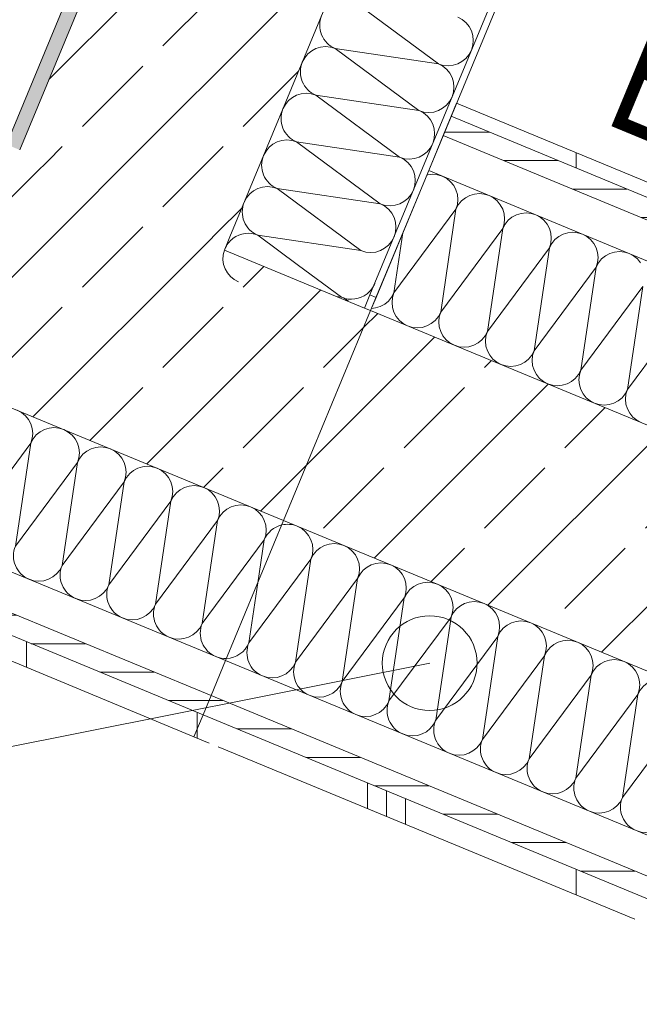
# Model space of a CAD drawing. Header units: metres. Extents: x -89 to 754, y -195 to 69.
# Tile 57 of 211: x 7.613 to 8.267, y -11.661 to -10.621. Entities that reach past the tile are written whole.
import ezdxf

# ---------------------------------------------------------------- set-up
doc = ezdxf.new("R2010")
doc.units = ezdxf.units.M
doc.header["$MEASUREMENT"] = 0
for name, color, linetype in [('10 Fassade', 7, 'Continuous'), ('70 Entwässerung_Regenwasser', 7, 'Continuous'), ('95 Ausführungsplanung Bemaßung', 7, 'Continuous'), ('Neubau_10 Wand außen', 7, 'Continuous')]:
    doc.layers.add(name, color=color, linetype=linetype)
doc.styles.add('ERSTELLTER_STIL_3', font='ARIALN.TTF')
doc.dimstyles.new('ERSTELLTER_STIL__4', dxfattribs={"dimtxt": 0.15, "dimasz": 0.095143, "dimexe": 0.18, "dimexo": 0.0625, "dimgap": 0, "dimtad": 1, "dimzin": 0, "dimdsep": 46, "dimtxsty": 'ERSTELLTER_STIL_3', "dimblk": 'ARROWHEAD_6', "dimblk1": 'ARROWHEAD_6', "dimblk2": 'ARROWHEAD_6', "dimcen": 0.09, "dimse1": 1, "dimse2": 1, "dimclrd": 7, "dimclre": 7, "dimclrt": 7, "dimazin": 0, "dimtfac": 1, "dimtdec": 4, "dimtmove": 0, "dimatfit": 3, "dimfxl": 1, "dimtolj": 1, "dimtzin": 0, "dimarcsym": 0})
pattern_1 = [(90, (0.02, 0), (-0.4, 0), []), (90, (0, 0), (-0.4, 0), []), (90, (-0.02, 0), (-0.4, 0), []), (90, (0.2, 1), (-0.2, 0), [])]
pattern_2 = [(0, (0, 0), (0, 0.03), [])]
pattern_3 = [(45, (0, 0), (-0.0848528, 0.0848528), []), (45, (-0.04243, 0.04243), (-0.0848528, 0.0848528), [0.09, -0.03])]
pattern_4 = [(45, (0, 0), (-0.01767767, 0.01767767), [0, -0.025])]

# ---------------------------------------------------------------- blocks, each defined once
blk = doc.blocks.new('*X166')
at = {"layer": 'Neubau_10 Wand außen', "color": 8, "linetype": 'Continuous', "lineweight": 9}
for p, q in [((7.8549, -11.2791), (7.9204, -11.1908)), ((7.9042, -11.2996), (7.9204, -11.1908)), ((7.8549, -11.2791), (7.8644, -11.2156)), ((7.9042, -11.2996), (7.9696, -11.2112)), ((7.9535, -11.32), (7.9696, -11.2112)), ((7.9535, -11.32), (8.0189, -11.2316)), ((8.0027, -11.3404), (8.0189, -11.2316)), ((8.0027, -11.3404), (8.0682, -11.252)), ((8.052, -11.3608), (8.0682, -11.252)), ((8.052, -11.3608), (8.1175, -11.2724)), ((8.1013, -11.3812), (8.1175, -11.2724)), ((8.1013, -11.3812), (8.1667, -11.2929)), ((8.1506, -11.4016), (8.1667, -11.2929)), ((8.1506, -11.4016), (8.216, -11.3133)), ((8.1998, -11.422), (8.216, -11.3133)), ((8.1998, -11.422), (8.2653, -11.3337)), ((8.2491, -11.4424), (8.2653, -11.3337)), ((8.2491, -11.4424), (8.3146, -11.3541))]:
    blk.add_line(p, q, dxfattribs=at)
for centre, start, end in [((7.8957, -11.1806), 67.5, 103.2317), ((7.8957, -11.1806), 337.5, 67.5), ((7.945, -11.201), 67.5, 157.5), ((7.945, -11.201), 337.5, 67.5), ((7.9943, -11.2214), 67.5, 157.5), ((7.9943, -11.2214), 337.5, 67.5), ((8.0436, -11.2418), 67.5, 157.5), ((8.0436, -11.2418), 337.5, 67.5), ((8.0928, -11.2622), 67.5, 157.5), ((8.0928, -11.2622), 337.5, 67.5), ((8.1421, -11.2826), 67.5, 157.5), ((8.1421, -11.2826), 337.5, 67.5), ((8.1914, -11.3031), 67.5, 157.5), ((8.1914, -11.3031), 337.5, 67.5), ((7.8303, -11.2689), 272.083, 337.5), ((7.8795, -11.2894), 157.5, 247.5), ((8.2406, -11.3235), 67.5, 157.5), ((8.2406, -11.3235), 337.5, 67.5), ((7.8795, -11.2894), 247.5, 337.5), ((7.9288, -11.3098), 157.5, 247.5), ((7.9288, -11.3098), 247.5, 337.5), ((7.9781, -11.3302), 157.5, 247.5), ((8.2899, -11.3439), 67.5, 157.5), ((7.9781, -11.3302), 247.5, 337.5), ((8.0274, -11.3506), 157.5, 247.5), ((8.0274, -11.3506), 247.5, 337.5), ((8.0766, -11.371), 157.5, 247.5), ((8.0766, -11.371), 247.5, 337.5), ((8.1259, -11.3914), 157.5, 247.5), ((8.1259, -11.3914), 247.5, 337.5), ((8.1752, -11.4118), 157.5, 247.5), ((8.1752, -11.4118), 247.5, 337.5), ((8.2245, -11.4322), 157.5, 247.5), ((8.2245, -11.4322), 247.5, 337.5), ((8.2737, -11.4526), 157.5, 247.5), ((8.2737, -11.4526), 247.5, 337.5)]:
    blk.add_arc(centre, 0.0267, start, end, dxfattribs=at)
blk = doc.blocks.new('*X167')
at = {"layer": 'Neubau_10 Wand außen', "color": 8, "linetype": 'Continuous', "lineweight": 9}
for p, q in [((8.0436, -10.7849), (8.0427, -10.7852)), ((8.0488, -10.7844), (8.0436, -10.7849)), ((8.054, -10.7849), (8.0488, -10.7844)), ((8.059, -10.7864), (8.054, -10.7849)), ((8.0636, -10.7889), (8.059, -10.7864)), ((8.0677, -10.7922), (8.0636, -10.7889)), ((8.071, -10.7962), (8.0677, -10.7922)), ((8.0734, -10.8008), (8.071, -10.7962)), ((8.075, -10.8058), (8.0734, -10.8008)), ((8.0755, -10.811), (8.075, -10.8058)), ((8.0833, -10.8093), (8.0792, -10.8126)), ((8.0879, -10.8068), (8.0833, -10.8093)), ((8.0929, -10.8053), (8.0879, -10.8068)), ((8.0981, -10.8048), (8.0929, -10.8053)), ((8.1033, -10.8053), (8.0981, -10.8048)), ((8.1083, -10.8068), (8.1033, -10.8053)), ((8.1129, -10.8093), (8.1083, -10.8068)), ((8.1169, -10.8126), (8.1129, -10.8093)), ((8.008, -10.9096), (8.0734, -10.8213)), ((8.0573, -10.93), (8.0734, -10.8213)), ((8.0734, -10.8213), (8.075, -10.8163)), ((8.0759, -10.8166), (8.0734, -10.8213)), ((8.075, -10.8163), (8.0755, -10.811)), ((8.0792, -10.8126), (8.0759, -10.8166)), ((8.1202, -10.8166), (8.1169, -10.8126)), ((8.1227, -10.8213), (8.1202, -10.8166)), ((8.1242, -10.8263), (8.1227, -10.8213)), ((8.1247, -10.8315), (8.1242, -10.8263)), ((8.1242, -10.8367), (8.1247, -10.8315)), ((8.1325, -10.8297), (8.1285, -10.833)), ((8.1371, -10.8272), (8.1325, -10.8297)), ((8.1421, -10.8257), (8.1371, -10.8272)), ((8.1473, -10.8252), (8.1421, -10.8257)), ((8.1526, -10.8257), (8.1473, -10.8252)), ((8.1576, -10.8272), (8.1526, -10.8257)), ((8.1622, -10.8297), (8.1576, -10.8272)), ((8.1662, -10.833), (8.1622, -10.8297)), ((8.0573, -10.93), (8.1227, -10.8417)), ((8.1065, -10.9504), (8.1227, -10.8417)), ((8.1227, -10.8417), (8.1242, -10.8367)), ((8.1252, -10.8371), (8.1227, -10.8417)), ((8.1285, -10.833), (8.1252, -10.8371)), ((8.1695, -10.8371), (8.1662, -10.833)), ((8.172, -10.8417), (8.1695, -10.8371)), ((8.1735, -10.8467), (8.172, -10.8417)), ((8.008, -10.9096), (8.0174, -10.8461)), ((8.174, -10.8519), (8.1735, -10.8467)), ((8.1735, -10.8571), (8.174, -10.8519)), ((8.1818, -10.8501), (8.1778, -10.8534)), ((8.1864, -10.8476), (8.1818, -10.8501)), ((8.1914, -10.8461), (8.1864, -10.8476)), ((8.1966, -10.8456), (8.1914, -10.8461)), ((8.2018, -10.8461), (8.1966, -10.8456)), ((8.2068, -10.8476), (8.2018, -10.8461)), ((8.2114, -10.8501), (8.2068, -10.8476)), ((8.2155, -10.8534), (8.2114, -10.8501)), ((8.1065, -10.9504), (8.172, -10.8621)), ((8.1558, -10.9708), (8.172, -10.8621)), ((8.172, -10.8621), (8.1735, -10.8571)), ((8.1745, -10.8575), (8.172, -10.8621)), ((8.1778, -10.8534), (8.1745, -10.8575)), ((8.2188, -10.8575), (8.2155, -10.8534)), ((8.2213, -10.8621), (8.2188, -10.8575)), ((8.2228, -10.8671), (8.2213, -10.8621)), ((8.2233, -10.8723), (8.2228, -10.8671)), ((8.2228, -10.8775), (8.2233, -10.8723)), ((8.2311, -10.8705), (8.227, -10.8738)), ((8.2357, -10.8681), (8.2311, -10.8705)), ((8.2407, -10.8665), (8.2357, -10.8681)), ((8.2459, -10.866), (8.2407, -10.8665)), ((8.2511, -10.8665), (8.2459, -10.866)), ((8.2561, -10.8681), (8.2511, -10.8665)), ((8.2607, -10.8705), (8.2561, -10.8681)), ((8.2648, -10.8738), (8.2607, -10.8705)), ((8.1558, -10.9708), (8.2213, -10.8825)), ((8.2051, -10.9912), (8.2213, -10.8825)), ((8.2213, -10.8825), (8.2228, -10.8775)), ((8.2237, -10.8779), (8.2213, -10.8825)), ((8.227, -10.8738), (8.2237, -10.8779)), ((8.2681, -10.8779), (8.2648, -10.8738)), ((8.2051, -10.9912), (8.2705, -10.9029)), ((8.2544, -11.0116), (8.2705, -10.9029)), ((8.0022, -10.9182), (8.0055, -10.9142)), ((8.0055, -10.9142), (8.008, -10.9096)), ((8.0065, -10.9146), (8.006, -10.9198)), ((8.008, -10.9096), (8.0065, -10.9146)), ((7.9885, -10.9255), (7.9936, -10.924)), ((7.9936, -10.924), (7.9982, -10.9216)), ((7.9982, -10.9216), (8.0022, -10.9182)), ((8.006, -10.9198), (8.0065, -10.925)), ((8.0065, -10.925), (8.008, -10.93)), ((8.2544, -11.0116), (8.3198, -10.9233)), ((7.9843, -10.926), (7.9885, -10.9255)), ((8.008, -10.93), (8.0104, -10.9346)), ((8.0104, -10.9346), (8.0138, -10.9387)), ((8.0515, -10.9387), (8.0548, -10.9346)), ((8.0548, -10.9346), (8.0573, -10.93)), ((8.0557, -10.935), (8.0552, -10.9402)), ((8.0573, -10.93), (8.0557, -10.935)), ((8.0138, -10.9387), (8.0178, -10.942)), ((8.0178, -10.942), (8.0224, -10.9444)), ((8.0224, -10.9444), (8.0274, -10.946)), ((8.0274, -10.946), (8.0326, -10.9465)), ((8.0326, -10.9465), (8.0378, -10.946)), ((8.0378, -10.946), (8.0428, -10.9444)), ((8.0428, -10.9444), (8.0474, -10.942)), ((8.0474, -10.942), (8.0515, -10.9387)), ((8.0552, -10.9402), (8.0557, -10.9454)), ((8.0557, -10.9454), (8.0573, -10.9504)), ((8.0573, -10.9504), (8.0597, -10.955)), ((8.0597, -10.955), (8.063, -10.9591)), ((8.1007, -10.9591), (8.1041, -10.955)), ((8.1041, -10.955), (8.1065, -10.9504)), ((8.105, -10.9554), (8.1045, -10.9606)), ((8.1065, -10.9504), (8.105, -10.9554)), ((8.063, -10.9591), (8.0671, -10.9624)), ((8.0671, -10.9624), (8.0717, -10.9648)), ((8.0717, -10.9648), (8.0767, -10.9664)), ((8.0767, -10.9664), (8.0819, -10.9669)), ((8.0819, -10.9669), (8.0871, -10.9664)), ((8.0871, -10.9664), (8.0921, -10.9648)), ((8.0921, -10.9648), (8.0967, -10.9624)), ((8.0967, -10.9624), (8.1007, -10.9591)), ((8.1045, -10.9606), (8.105, -10.9658)), ((8.105, -10.9658), (8.1065, -10.9708)), ((8.1065, -10.9708), (8.109, -10.9754)), ((8.109, -10.9754), (8.1123, -10.9795)), ((8.15, -10.9795), (8.1533, -10.9754)), ((8.1533, -10.9754), (8.1558, -10.9708)), ((8.1543, -10.9758), (8.1538, -10.981)), ((8.1558, -10.9708), (8.1543, -10.9758)), ((8.1123, -10.9795), (8.1164, -10.9828)), ((8.1164, -10.9828), (8.121, -10.9853)), ((8.121, -10.9853), (8.126, -10.9868)), ((8.126, -10.9868), (8.1312, -10.9873)), ((8.1312, -10.9873), (8.1364, -10.9868)), ((8.1364, -10.9868), (8.1414, -10.9853)), ((8.1414, -10.9853), (8.146, -10.9828)), ((8.146, -10.9828), (8.15, -10.9795)), ((8.1538, -10.981), (8.1543, -10.9862)), ((8.1543, -10.9862), (8.1558, -10.9912)), ((8.1558, -10.9912), (8.1583, -10.9958)), ((8.1583, -10.9958), (8.1616, -10.9999)), ((8.1993, -10.9999), (8.2026, -10.9958)), ((8.2026, -10.9958), (8.2051, -10.9912)), ((8.2036, -10.9962), (8.203, -11.0014)), ((8.2051, -10.9912), (8.2036, -10.9962)), ((8.1616, -10.9999), (8.1656, -11.0032)), ((8.1656, -11.0032), (8.1702, -11.0057)), ((8.1702, -11.0057), (8.1752, -11.0072)), ((8.1752, -11.0072), (8.1804, -11.0077)), ((8.1804, -11.0077), (8.1856, -11.0072)), ((8.1856, -11.0072), (8.1906, -11.0057)), ((8.1906, -11.0057), (8.1953, -11.0032)), ((8.1953, -11.0032), (8.1993, -10.9999)), ((8.203, -11.0014), (8.2036, -11.0066)), ((8.2036, -11.0066), (8.2051, -11.0116)), ((8.2051, -11.0116), (8.2075, -11.0163)), ((8.2075, -11.0163), (8.2109, -11.0203)), ((8.2486, -11.0203), (8.2519, -11.0163)), ((8.2519, -11.0163), (8.2544, -11.0116)), ((8.2528, -11.0166), (8.2523, -11.0218)), ((8.2544, -11.0116), (8.2528, -11.0166)), ((8.2109, -11.0203), (8.2149, -11.0236)), ((8.2149, -11.0236), (8.2195, -11.0261)), ((8.2195, -11.0261), (8.2245, -11.0276)), ((8.2245, -11.0276), (8.2297, -11.0281)), ((8.2297, -11.0281), (8.2349, -11.0276)), ((8.2349, -11.0276), (8.2399, -11.0261)), ((8.2399, -11.0261), (8.2445, -11.0236)), ((8.2445, -11.0236), (8.2486, -11.0203)), ((8.2523, -11.0218), (8.2528, -11.0271)), ((8.2528, -11.0271), (8.2544, -11.0321)), ((8.2544, -11.0321), (8.2568, -11.0367)), ((8.2568, -11.0367), (8.2601, -11.0407)), ((8.2601, -11.0407), (8.2642, -11.044)), ((8.2642, -11.044), (8.2688, -11.0465))]:
    blk.add_line(p, q, dxfattribs=at)
blk = doc.blocks.new('*X193')
at = {"layer": 'Neubau_10 Wand außen', "color": 8, "linetype": 'Continuous', "lineweight": 9}
for p, q in [((7.5593, -11.1567), (7.6247, -11.0683)), ((7.6085, -11.1771), (7.6247, -11.0683)), ((7.6085, -11.1771), (7.674, -11.0888)), ((7.6578, -11.1975), (7.674, -11.0888)), ((7.6578, -11.1975), (7.7233, -11.1092)), ((7.7071, -11.2179), (7.7233, -11.1092)), ((7.7071, -11.2179), (7.7725, -11.1296)), ((7.7564, -11.2383), (7.7725, -11.1296)), ((7.7564, -11.2383), (7.8218, -11.15)), ((7.8056, -11.2587), (7.8218, -11.15)), ((7.8056, -11.2587), (7.8711, -11.1704)), ((7.8644, -11.2156), (7.8711, -11.1704))]:
    blk.add_line(p, q, dxfattribs=at)
for centre, start, end in [((7.6001, -11.0581), 337.5, 67.5), ((7.6494, -11.0786), 67.5, 157.5), ((7.6494, -11.0786), 337.5, 67.5), ((7.6986, -11.099), 67.5, 157.5), ((7.6986, -11.099), 337.5, 67.5), ((7.7479, -11.1194), 67.5, 157.5), ((7.7479, -11.1194), 337.5, 67.5), ((7.7972, -11.1398), 67.5, 157.5), ((7.7972, -11.1398), 337.5, 67.5), ((7.8465, -11.1602), 67.5, 157.5), ((7.8465, -11.1602), 337.5, 67.5), ((7.8957, -11.1806), 103.2316, 157.5), ((7.6332, -11.1873), 157.5, 247.5), ((7.6332, -11.1873), 247.5, 337.5), ((7.6825, -11.2077), 157.5, 247.5), ((7.6825, -11.2077), 247.5, 337.5), ((7.7317, -11.2281), 157.5, 247.5), ((7.7317, -11.2281), 247.5, 337.5), ((7.781, -11.2485), 157.5, 247.5), ((7.781, -11.2485), 247.5, 337.5), ((7.8303, -11.2689), 157.5, 247.5), ((7.8303, -11.2689), 247.5, 272.0829)]:
    blk.add_arc(centre, 0.0267, start, end, dxfattribs=at)
blk = doc.blocks.new('*X289')
at = {"layer": 'Neubau_10 Wand außen', "color": 8, "linetype": 'Continuous', "lineweight": 9}
for q in [(7.9074, -10.8806), (7.9475, -10.9134)]:
    blk.add_line((7.9528, -10.9142), q, dxfattribs=at)
for centre, start, end in [((7.8542, -10.8734), 126.5778, 157.5), ((7.8542, -10.8734), 160.2872, 247.5), ((7.963, -10.8896), 247.5, 308.4137), ((7.9426, -10.9388), 49.5588, 67.5)]:
    blk.add_arc(centre, 0.0267, start, end, dxfattribs=at)
blk = doc.blocks.new('*X290')
at = {"layer": 'Neubau_10 Wand außen', "color": 8, "linetype": 'Continuous', "lineweight": 9}
for p, q in [((8.0548, -10.6678), (7.9665, -10.6024)), ((8.0548, -10.6678), (7.9461, -10.6516)), ((8.0344, -10.7171), (7.9461, -10.6516)), ((8.0344, -10.7171), (7.9257, -10.7009)), ((8.014, -10.7664), (7.9257, -10.7009)), ((8.014, -10.7664), (7.9053, -10.7502)), ((7.9936, -10.8156), (7.9053, -10.7502)), ((7.9936, -10.8156), (7.8849, -10.7995)), ((7.9732, -10.8649), (7.8849, -10.7995)), ((7.9732, -10.8649), (7.8644, -10.8487)), ((7.9074, -10.8806), (7.8644, -10.8487))]:
    blk.add_line(p, q, dxfattribs=at)
for centre, start, end in [((7.9563, -10.627), 157.5, 247.5), ((8.065, -10.6432), 337.5, 67.5), ((7.9359, -10.6763), 67.5, 157.5), ((8.065, -10.6432), 247.5, 337.5), ((7.9359, -10.6763), 157.5, 247.5), ((8.0446, -10.6925), 337.5, 67.5), ((7.9155, -10.7256), 67.5, 157.5), ((8.0446, -10.6925), 247.5, 337.5), ((7.9155, -10.7256), 157.5, 247.5), ((8.0242, -10.7417), 337.5, 67.5), ((7.8951, -10.7748), 67.5, 157.5), ((8.0242, -10.7417), 247.5, 337.5), ((7.8951, -10.7748), 157.5, 247.5), ((8.0038, -10.791), 337.5, 67.5), ((7.8746, -10.8241), 67.5, 157.5), ((8.0038, -10.791), 247.5, 337.5), ((7.8746, -10.8241), 157.5, 247.5), ((7.9834, -10.8403), 337.5, 67.5), ((7.8542, -10.8734), 67.5, 126.578), ((7.9834, -10.8403), 247.5, 337.5), ((7.963, -10.8896), 308.4137, 337.5)]:
    blk.add_arc(centre, 0.0267, start, end, dxfattribs=at)
blk = doc.blocks.new('*D698')
at = {"layer": '95 Ausführungsplanung Bemaßung', "color": 7, "linetype": 'Continuous', "lineweight": 9}
for p, q in [((-8.1158, -6.9947), (-8.0439, -6.8212)), ((-8.1492, -6.8792), (-8.0798, -6.908)), ((-8.0144, -6.8809), (-8.1453, -6.9351)), ((-8.0798, -6.908), (8.1315, -13.6229)), ((8.0955, -13.7097), (8.1674, -13.5362)), ((8.066, -13.65), (8.1969, -13.5958)), ((8.1315, -13.6229), (8.2009, -13.6517))]:
    blk.add_line(p, q, dxfattribs=at)
at = {"layer": '95 Ausführungsplanung Bemaßung', "color": 7, "lineweight": 9, "insert": (-0.2063, -10.1746), "char_height": 0.15, "attachment_point": 7, "rotation": 337.5, "style": 'ERSTELLTER_STIL_3'}
blk.add_mtext('\\A1;{\\pql;\\fArial Narrow|b0|i0|c0|p0;\\W1.000000;17,54\\fArial Narrow|b0|i0|c0|p0;\\W1.000000;\\A1{\\H.66x;\\S5^  ;}}', dxfattribs=at)
blk = doc.blocks.new('ARROWHEAD_6')
at = {"color": 0, "linetype": 'Continuous', "lineweight": 0}
for p, q in [((-0.5, -0.5), (0.5, 0.5)), ((0, 0), (-1, 0))]:
    blk.add_line(p, q, dxfattribs=at)
blk = doc.blocks.new('*D716')
at = {"layer": '95 Ausführungsplanung Bemaßung', "color": 7, "linetype": 'Continuous', "lineweight": 9}
for p, q in [((5.3565, -11.6076), (6.2896, -11.9941)), ((6.2537, -12.0808), (6.3255, -11.9073)), ((6.355, -11.967), (6.2242, -12.0212)), ((6.2896, -11.9941), (8.4376, -12.8838)), ((8.4017, -12.9706), (8.4735, -12.7971)), ((8.3722, -12.9109), (8.503, -12.8567)), ((8.4376, -12.8838), (8.507, -12.9126))]:
    blk.add_line(p, q, dxfattribs=at)
at = {"layer": '95 Ausführungsplanung Bemaßung', "color": 7, "lineweight": 9, "insert": (7.1761, -12.3666), "char_height": 0.15, "attachment_point": 7, "rotation": 337.5, "style": 'ERSTELLTER_STIL_3'}
blk.add_mtext('\\A1;{\\pql;\\fArial Narrow|b0|i0|c0|p0;\\W1.000000;2,32\\fArial Narrow|b0|i0|c0|p0;\\W1.000000;\\A1{\\H.66x;\\S5^  ;}}', dxfattribs=at)
blk = doc.blocks.new('*D717')
at = {"layer": '95 Ausführungsplanung Bemaßung', "color": 7, "linetype": 'Continuous', "lineweight": 9}
for p, q in [((-7.9627, -6.6252), (-7.8908, -6.4517)), ((-7.9962, -6.5097), (-7.9268, -6.5384)), ((-7.8613, -6.5113), (-7.9922, -6.5655)), ((-7.9268, -6.5384), (-7.6986, -6.6329)), ((-7.6331, -6.6058), (-7.764, -6.66)), ((-7.6986, -6.6329), (8.0563, -13.1588))]:
    blk.add_line(p, q, dxfattribs=at)
at = {"layer": '95 Ausführungsplanung Bemaßung', "color": 7, "lineweight": 9, "insert": (-8.2014, -6.3993), "char_height": 0.15, "attachment_point": 7, "rotation": 337.5, "style": 'ERSTELLTER_STIL_3'}
blk.add_mtext('\\A1;{\\pql;\\fArial Narrow|b0|i0|c0|p0;\\W1.000000;24\\fArial Narrow|b0|i0|c0|p0;\\W1.000000;\\A1{\\H.66x;\\S5^  ;}}', dxfattribs=at)
blk = doc.blocks.new('*D718')
at = {"layer": '95 Ausführungsplanung Bemaßung', "color": 7, "linetype": 'Continuous', "lineweight": 9}
for p, q in [((-7.9268, -6.5384), (-7.6986, -6.6329)), ((-7.7345, -6.7197), (-7.6626, -6.5462)), ((-7.6331, -6.6058), (-7.764, -6.66)), ((-7.6986, -6.6329), (8.0563, -13.1588)), ((8.1218, -13.1317), (7.9909, -13.1859))]:
    blk.add_line(p, q, dxfattribs=at)
at = {"layer": '95 Ausführungsplanung Bemaßung', "color": 7, "lineweight": 9, "char_height": 0.15, "attachment_point": 7, "rotation": 337.5, "style": 'ERSTELLTER_STIL_3'}
for s, insert in [('\\A1;{\\pql;\\fArial Narrow|b0|i0|c0|p0;\\W1.000000;17,05\\fArial Narrow|b0|i0|c0|p0;\\W1.000000;\\A1{\\H.66x;\\S5^  ;}}', (-0.0532, -9.8051)), ('\\A1;{\\pql;\\fArial Narrow|b0|i0|c0|p0;\\W1.000000;24\\fArial Narrow|b0|i0|c0|p0;\\W1.000000;\\A1{\\H.66x;\\S5^  ;}}', (7.7817, -13.0198))]:
    blk.add_mtext(s, dxfattribs=dict(at, insert=insert))
blk = doc.blocks.new('*D719')
at = {"layer": '95 Ausführungsplanung Bemaßung', "color": 7, "linetype": 'Continuous', "lineweight": 9}
for p, q in [((-7.6986, -6.6329), (8.0563, -13.1588)), ((8.0204, -13.2456), (8.0923, -13.0721)), ((8.1218, -13.1317), (7.9909, -13.1859)), ((8.0563, -13.1588), (8.2845, -13.2534)), ((8.2486, -13.3401), (8.3205, -13.1666)), ((8.2191, -13.2805), (8.35, -13.2263)), ((8.2845, -13.2534), (8.3539, -13.2821))]:
    blk.add_line(p, q, dxfattribs=at)
blk = doc.blocks.new('*D721')
at = {"layer": '95 Ausführungsplanung Bemaßung', "color": 7, "linetype": 'Continuous', "lineweight": 9}
for p, q in [((10.3122, -12.1527), (10.404, -11.9309)), ((10.2851, -12.0872), (10.3393, -12.2181)), ((10.2177, -12.3809), (10.3122, -12.1527)), ((10.1906, -12.3154), (10.2448, -12.4463)), ((10.3044, -12.4168), (10.1309, -12.3449)), ((10.1889, -12.4503), (10.2177, -12.3809))]:
    blk.add_line(p, q, dxfattribs=at)
at = {"layer": '95 Ausführungsplanung Bemaßung', "color": 7, "lineweight": 9, "insert": (10.0786, -12.6555), "char_height": 0.15, "attachment_point": 7, "rotation": 67.5, "style": 'ERSTELLTER_STIL_3'}
blk.add_mtext('\\A1;{\\pql;\\fArial Narrow|b0|i0|c0|p0;\\W1.000000;24\\fArial Narrow|b0|i0|c0|p0;\\W1.000000;\\A1{\\H.66x;\\S5^  ;}}', dxfattribs=at)
blk = doc.blocks.new('*D722')
at = {"layer": '95 Ausführungsplanung Bemaßung', "color": 7, "linetype": 'Continuous', "lineweight": 9}
for p, q in [((10.404, -11.9309), (10.4947, -11.712)), ((10.3769, -11.8655), (10.4311, -11.9964)), ((10.4908, -11.9669), (10.3173, -11.895)), ((10.3122, -12.1527), (10.404, -11.9309)), ((10.2851, -12.0872), (10.3393, -12.2181)), ((10.3989, -12.1886), (10.2255, -12.1167)), ((10.2177, -12.3809), (10.3122, -12.1527))]:
    blk.add_line(p, q, dxfattribs=at)
at = {"layer": '95 Ausführungsplanung Bemaßung', "color": 7, "lineweight": 9, "insert": (10.0994, -12.0392), "char_height": 0.15, "attachment_point": 7, "rotation": 67.5, "style": 'ERSTELLTER_STIL_3'}
blk.add_mtext('\\A1;{\\pql;\\fArial Narrow|b0|i0|c0|p0;\\W1.000000;24}', dxfattribs=at)
blk = doc.blocks.new('*D723')
at = {"layer": '95 Ausführungsplanung Bemaßung', "color": 7, "linetype": 'Continuous', "lineweight": 9}
for p, q in [((10.4947, -11.712), (14.3782, -2.3365)), ((10.4676, -11.6466), (10.5218, -11.7774)), ((10.5815, -11.7479), (10.408, -11.6761)), ((10.404, -11.9309), (10.4947, -11.712)), ((10.3769, -11.8655), (10.4311, -11.9964))]:
    blk.add_line(p, q, dxfattribs=at)
blk = doc.blocks.new('*D727')
at = {"layer": '95 Ausführungsplanung Bemaßung', "color": 7, "linetype": 'Continuous', "lineweight": 9}
for p, q in [((9.9426, -11.9996), (10.0345, -11.7779)), ((9.9155, -11.9342), (9.9697, -12.065)), ((9.8481, -12.2278), (9.9426, -11.9996)), ((9.821, -12.1624), (9.8752, -12.2932)), ((9.9349, -12.2637), (9.7614, -12.1919)), ((9.8194, -12.2972), (9.8481, -12.2278))]:
    blk.add_line(p, q, dxfattribs=at)
at = {"layer": '95 Ausführungsplanung Bemaßung', "color": 7, "lineweight": 9, "insert": (9.7091, -12.5025), "char_height": 0.15, "attachment_point": 7, "rotation": 67.5, "style": 'ERSTELLTER_STIL_3'}
blk.add_mtext('\\A1;{\\pql;\\fArial Narrow|b0|i0|c0|p0;\\W1.000000;24\\fArial Narrow|b0|i0|c0|p0;\\W1.000000;\\A1{\\H.66x;\\S5^  ;}}', dxfattribs=at)
blk = doc.blocks.new('*D728')
at = {"layer": '95 Ausführungsplanung Bemaßung', "color": 7, "linetype": 'Continuous', "lineweight": 9}
for p, q in [((10.0345, -11.7779), (11.039, -9.3527)), ((10.0074, -11.7124), (10.0616, -11.8433)), ((9.9426, -11.9996), (10.0345, -11.7779)), ((9.9155, -11.9342), (9.9697, -12.065)), ((10.0294, -12.0355), (9.8559, -11.9637)), ((9.8481, -12.2278), (9.9426, -11.9996))]:
    blk.add_line(p, q, dxfattribs=at)
blk = doc.blocks.new('*D729')
at = {"layer": '95 Ausführungsplanung Bemaßung', "color": 7, "linetype": 'Continuous', "lineweight": 9}
for p, q in [((11.039, -9.3527), (12.9563, -4.724)), ((11.0119, -9.2873), (11.0661, -9.4181)), ((11.1258, -9.3886), (10.9523, -9.3168)), ((10.0345, -11.7779), (11.039, -9.3527)), ((10.0074, -11.7124), (10.0616, -11.8433)), ((10.1212, -11.8138), (9.9477, -11.7419)), ((9.9426, -11.9996), (10.0345, -11.7779))]:
    blk.add_line(p, q, dxfattribs=at)
at = {"layer": '95 Ausführungsplanung Bemaßung', "color": 7, "lineweight": 9, "char_height": 0.15, "attachment_point": 7, "rotation": 67.5, "style": 'ERSTELLTER_STIL_3'}
for s, insert in [('\\A1;{\\pql;\\fArial Narrow|b0|i0|c0|p0;\\W1.000000;2,62\\fArial Narrow|b0|i0|c0|p0;\\W1.000000;\\A1{\\H.66x;\\S5^  ;}}', (10.4644, -10.7527)), ('\\A1;{\\pql;\\fArial Narrow|b0|i0|c0|p0;\\W1.000000;24}', (10.0259, -11.7201))]:
    blk.add_mtext(s, dxfattribs=dict(at, insert=insert))
blk = doc.blocks.new('*D863')
at = {"layer": '95 Ausführungsplanung Bemaßung', "color": 7, "linetype": 'Continuous', "lineweight": 9}
for p, q in [((7.8116, -10.2795), (8.0333, -10.3713)), ((7.9974, -10.4581), (8.0693, -10.2846)), ((8.0987, -10.3442), (7.9679, -10.3984)), ((8.0333, -10.3713), (9.0385, -10.7877)), ((9.1039, -10.7606), (8.9731, -10.8148))]:
    blk.add_line(p, q, dxfattribs=at)
at = {"layer": '95 Ausführungsplanung Bemaßung', "color": 7, "lineweight": 9, "insert": (8.3912, -10.4871), "char_height": 0.15, "attachment_point": 7, "rotation": 337.5, "style": 'ERSTELLTER_STIL_3'}
blk.add_mtext('\\A1;{\\pql;\\fArial Narrow|b0|i0|c0|p0;\\W1.000000;1,09}', dxfattribs=at)
blk = doc.blocks.new('*D864')
at = {"layer": '95 Ausführungsplanung Bemaßung', "color": 7, "linetype": 'Continuous', "lineweight": 9}
for p, q in [((8.0333, -10.3713), (9.0385, -10.7877)), ((9.0026, -10.8744), (9.0744, -10.701)), ((9.1039, -10.7606), (8.9731, -10.8148)), ((9.0385, -10.7877), (9.2667, -10.8822)), ((9.2308, -10.969), (9.3026, -10.7955)), ((9.2013, -10.9093), (9.3321, -10.8551)), ((9.2667, -10.8822), (9.3361, -10.911))]:
    blk.add_line(p, q, dxfattribs=at)
at = {"layer": '95 Ausführungsplanung Bemaßung', "color": 7, "lineweight": 9, "insert": (9.3219, -10.8798), "char_height": 0.15, "attachment_point": 7, "rotation": 337.5, "style": 'ERSTELLTER_STIL_3'}
blk.add_mtext('\\A1;{\\pql;\\fArial Narrow|b0|i0|c0|p0;\\W1.000000;24\\fArial Narrow|b0|i0|c0|p0;\\W1.000000;\\A1{\\H.66x;\\S5^  ;}}', dxfattribs=at)

msp = doc.modelspace()

# ---------------------------------------------------------------- hatches: boundary and pattern name
at = {"layer": 'Neubau_10 Wand außen', "linetype": 'Continuous', "lineweight": 0, "true_color": 0x000000}
h = msp.add_hatch(dxfattribs=at)
h.set_pattern_fill('Gips_0001', color=18, style=0, pattern_type=2)
h.set_pattern_definition(pattern_4)
h.paths.add_polyline_path([(8.5981, -8.3416), (7.5993, -10.7529), (7.6131, -10.7587), (8.6119, -8.3473)])
h = msp.add_hatch(dxfattribs=at)
h.set_pattern_fill('Beton_Stahlbeton_0001', color=18, style=0, pattern_type=2)
h.set_pattern_definition(pattern_3)
h.paths.add_polyline_path([(8.6119, -8.3473), (7.6131, -10.7587), (7.8348, -10.8505), (8.8336, -8.4392), (8.769, -8.4124)])
h = msp.add_hatch(dxfattribs=at)
h.set_pattern_fill('Mörtel_0001', color=18, style=0, pattern_type=2)
h.set_pattern_definition([(45, (0, 0.175), (-0.05568466, 0.05568466), [0, -0.0525, 0, -0.07875]), (110, (0.175, 0.175), (0.0740008, 0.0269341), [0, -0.0385, 0, -0.0665])])
h.paths.add_polyline_path([(7.9827, -10.9117), (7.9891, -10.9144), (8.9879, -8.5031), (8.9815, -8.5004)])
h = msp.add_hatch(dxfattribs=at)
h.set_pattern_fill('Metall_Zinkblech_0001', color=18, style=0, pattern_type=2)
h.set_pattern_definition(pattern_1)
h.paths.add_polyline_path([(8.0683, -10.7232), (9.1474, -11.1701), (9.1532, -11.1563), (8.0741, -10.7093)])
h = msp.add_hatch(dxfattribs=at)
h.set_pattern_fill('Holzwerkstoff_Sperrholz__D2', color=18, style=0, pattern_type=2)
h.set_pattern_definition(pattern_2)
h.paths.add_polyline_path([(8.0683, -10.7232), (8.0599, -10.7435), (9.1159, -11.1809), (9.1243, -11.1606)])
h = msp.add_hatch(dxfattribs=at)
h.set_pattern_fill('Gips_0001', color=18, style=0, pattern_type=2)
h.set_pattern_definition(pattern_4)
h.paths.add_polyline_path([(7.6131, -10.7587), (7.5993, -10.7529), (7.5935, -10.7668), (7.6074, -10.7725)])
h = msp.add_hatch(dxfattribs=at)
h.set_pattern_fill('Beton_Stahlbeton_0001', color=18, style=0, pattern_type=2)
h.set_pattern_definition(pattern_3)
h.paths.add_polyline_path([(7.8348, -10.8505), (7.6131, -10.7587), (7.6074, -10.7725), (7.8291, -10.8644)])
h = msp.add_hatch(dxfattribs=at)
h.set_pattern_fill('Beton_Stahlbeton_0001', color=18, style=0, pattern_type=2)
h.set_pattern_definition(pattern_3)
h.paths.add_polyline_path([(7.8291, -10.8644), (7.6074, -10.7725), (7.5155, -10.9943), (7.7373, -11.0861)])
h = msp.add_hatch(dxfattribs=at)
h.set_pattern_fill('Beton_Stahlbeton_0001', color=18, style=0, pattern_type=2)
h.set_pattern_definition(pattern_3)
h.paths.add_polyline_path([(7.7373, -11.0861), (7.8915, -11.15), (7.9834, -10.9283), (7.8291, -10.8644)])
h = msp.add_hatch(dxfattribs=at)
h.set_pattern_fill('Holzwerkstoff_Sperrholz__D2', color=18, style=0, pattern_type=2)
h.set_pattern_definition(pattern_2)
h.paths.add_polyline_path([(6.7377, -10.9123), (7.8066, -11.3551), (7.815, -11.3348), (6.7461, -10.892)])
h = msp.add_hatch(dxfattribs=at)
h.set_pattern_fill('Metall_Zinkblech_0001', color=18, style=0, pattern_type=2)
h.set_pattern_definition(pattern_1)
h.paths.add_polyline_path([(6.7281, -10.9354), (7.797, -11.3782), (7.8066, -11.3551), (6.7377, -10.9123)])
h = msp.add_hatch(dxfattribs=at)
h.set_pattern_fill('Gips_0001', color=18, style=0, pattern_type=2)
h.set_pattern_definition(pattern_4)
h.paths.add_polyline_path([(7.9769, -10.9256), (7.9834, -10.9283), (7.9891, -10.9144), (7.9827, -10.9117)])
h = msp.add_hatch(dxfattribs=at)
h.set_pattern_fill('Beton_Stahlbeton_0001', color=18, style=0, pattern_type=2)
h.set_pattern_definition(pattern_3)
h.paths.add_polyline_path([(7.8915, -11.15), (8.7424, -11.5025), (8.8343, -11.2807), (7.9834, -10.9283)])
h = msp.add_hatch(dxfattribs=at)
h.set_pattern_fill('Holzwerkstoff_Sperrholz__D2', color=18, style=0, pattern_type=2)
h.set_pattern_definition(pattern_2)
h.paths.add_polyline_path([(7.8066, -11.3551), (8.8423, -11.7841), (8.8507, -11.7638), (7.815, -11.3348)])
h = msp.add_hatch(dxfattribs=at)
h.set_pattern_fill('Metall_Zinkblech_0001', color=18, style=0, pattern_type=2)
h.set_pattern_definition(pattern_1)
h.paths.add_polyline_path([(7.8066, -11.3551), (7.797, -11.3782), (8.853, -11.8156), (8.8626, -11.7925)])

# ---------------------------------------------------------------- linework, layer by layer
at = {"layer": '70 Entwässerung_Regenwasser', "color": 140, "linetype": 'Continuous', "lineweight": 18, "true_color": 0x00a8ff}
msp.add_line((8.0457, -11.3005), (7.4138, -11.4264), dxfattribs=at)
msp.add_circle((8.0457, -11.3005), 0.05, dxfattribs=at)
at = {"layer": 'Neubau_10 Wand außen', "color": 7, "linetype": 'Continuous', "lineweight": 13}
for p, q in [((8.6119, -8.3473), (7.6131, -10.7587)), ((7.8348, -10.8505), (8.8336, -8.4392)), ((7.9827, -10.9117), (8.9815, -8.5004)), ((8.0683, -10.7232), (9.1243, -11.1606)), ((8.0599, -10.7435), (9.0956, -11.1725)), ((8.0446, -10.7805), (8.8955, -11.1329)), ((7.8291, -10.8644), (7.8348, -10.8505)), ((6.7614, -10.8551), (7.8303, -11.2978)), ((7.8291, -10.8644), (7.9769, -10.9256)), ((7.8291, -10.8644), (7.9769, -10.9256)), ((6.7461, -10.892), (7.815, -11.3348)), ((6.7377, -10.9123), (7.8066, -11.3551)), ((7.9769, -10.9256), (7.9827, -10.9117)), ((7.9769, -10.9256), (7.9827, -10.9117)), ((7.9834, -10.9283), (7.9769, -10.9256)), ((7.9834, -10.9283), (8.8343, -11.2807)), ((7.5155, -10.9943), (7.7373, -11.0861)), ((7.7373, -11.0861), (7.8915, -11.15)), ((7.8915, -11.15), (8.7424, -11.5025)), ((7.8303, -11.2978), (8.6812, -11.6503)), ((7.815, -11.3348), (8.8137, -11.7485)), ((7.8066, -11.3551), (8.8423, -11.7841))]:
    msp.add_line(p, q, dxfattribs=at)
at = {"layer": 'Neubau_10 Wand außen', "color": 7, "linetype": 'Continuous', "lineweight": 9, "flags": 128}
for points in [[(8.5981, -8.3416), (7.5993, -10.7529)], [(7.9891, -10.9144), (8.9879, -8.5031)], [(7.9891, -10.9144), (7.9827, -10.9117)]]:
    msp.add_lwpolyline(points, dxfattribs=at)
at = {"layer": 'Neubau_10 Wand außen', "color": 7, "linetype": 'Continuous', "lineweight": 13, "flags": 128}
for points in [[(8.0683, -10.7232), (8.0741, -10.7093)], [(9.1532, -11.1563), (8.0741, -10.7093)], [(8.0599, -10.7435), (8.0683, -10.7232)], [(8.0446, -10.7805), (8.0599, -10.7435)], [(7.9834, -10.9283), (8.0446, -10.7805)], [(7.9891, -10.9144), (7.9827, -10.9117)], [(7.9834, -10.9283), (7.9891, -10.9144)], [(7.8915, -11.15), (7.9834, -10.9283)], [(7.8915, -11.15), (7.9834, -10.9283)], [(7.8303, -11.2978), (7.8915, -11.15)], [(7.8303, -11.2978), (7.8915, -11.15)], [(7.5452, -11.2739), (7.797, -11.3782)], [(7.815, -11.3348), (7.8303, -11.2978)], [(7.815, -11.3348), (7.8303, -11.2978)], [(7.8066, -11.3551), (7.815, -11.3348)], [(7.8066, -11.3551), (7.815, -11.3348)], [(7.797, -11.3782), (7.8066, -11.3551)], [(7.797, -11.3782), (7.8066, -11.3551)], [(7.797, -11.3782), (7.8131, -11.3849)], [(7.8224, -11.3887), (8.2622, -11.5709)]]:
    msp.add_lwpolyline(points, dxfattribs=at)

# ---------------------------------------------------------------- block references
at = {"layer": 'Neubau_10 Wand außen', "color": 7, "lineweight": 9}
for name in ['*X290', '*X193', '*X167', '*X289', '*X166']:
    msp.add_blockref(name, (0, 0), dxfattribs=at)

# ---------------------------------------------------------------- texts
at = {"layer": '10 Fassade', "color": 7, "linetype": 'Continuous', "lineweight": 9, "insert": (8.2259, -10.7307), "char_height": 0.125, "attachment_point": 7, "rotation": 337.5, "style": 'ERSTELLTER_STIL_3'}
msp.add_mtext('\\A1;{\\pql;\\fArial Narrow|b0|i0|c0|p0;\\W1.000000;Blechfassade}', dxfattribs=at)

# ---------------------------------------------------------------- dimensions: what is measured, and where the dimension line sits
at = {"layer": '95 Ausführungsplanung Bemaßung', "color": 7, "linetype": 'Continuous', "lineweight": 9}
for base, p1, p2, angle, picture, middle, turn in [((10.4947, -11.712), (1.3236, -8.1697), (9.1532, -11.1563), 67.5, '*D723', (10.5379, -11.3335), 67.5), ((11.03904, -9.35268), (1.3236, -8.1697), (8.83365, -8.43918), 67.5, '*D729', (10.51448, -10.34471), 67.5), ((-7.6986, -6.6329), (-7.3352, -5.1102), (-6.9206, -4.7548), 337.5, '*D717', (-7.8782, -6.4449), 337.5), ((8.0563, -13.1588), (-6.9206, -4.7548), (8.8343, -11.2807), 337.5, '*D718', (0.4076, -9.877), 337.5), ((8.1315, -13.6229), (-7.3352, -5.1102), (8.8761, -11.8252), 337.5, '*D698', (0.2545, -10.2465), 337.5), ((9.0385, -10.7877), (9.8621, -5.9563), (8.8343, -11.2807), 337.5, '*D863', (8.5994, -10.4921), 337.5), ((8.2845, -13.2534), (8.8343, -11.2807), (8.8761, -11.8252), 337.5, '*D719', (8.105, -13.0653), 337.5), ((10.404, -11.9309), (1.2318, -8.3914), (1.3236, -8.1697), 67.5, '*D722', (10.0738, -11.905), 67.5), ((10.0345, -11.7779), (1.2318, -8.3914), (1.3236, -8.1697), 67.5, '*D728', (10.0003, -11.586), 67.5), ((10.3122, -12.1527), (8.8761, -11.8252), (1.2318, -8.3914), 67.5, '*D721', (10.1242, -12.3323), 67.5), ((9.9426, -11.9996), (8.8761, -11.8252), (1.2318, -8.3914), 67.5, '*D727', (9.7546, -12.1792), 67.5), ((9.2667, -10.8822), (8.8343, -11.2807), (9.1532, -11.1563), 337.5, '*D864', (9.6452, -10.9253), 337.5), ((8.43761, -12.88381), (6.82262, -10.70724), (8.87611, -11.82518), 337.5, '*D716', (7.58417, -12.41666), 337.5)]:
    dim = msp.add_linear_dim(base=base, p1=p1, p2=p2, angle=angle, dimstyle='ERSTELLTER_STIL__4', dxfattribs=at)
    dim.commit()
    dim.dimension.update_dxf_attribs({"geometry": picture, "text_midpoint": middle, "dimtype": 160, "text_rotation": turn})

doc.saveas('drawing.dxf')
